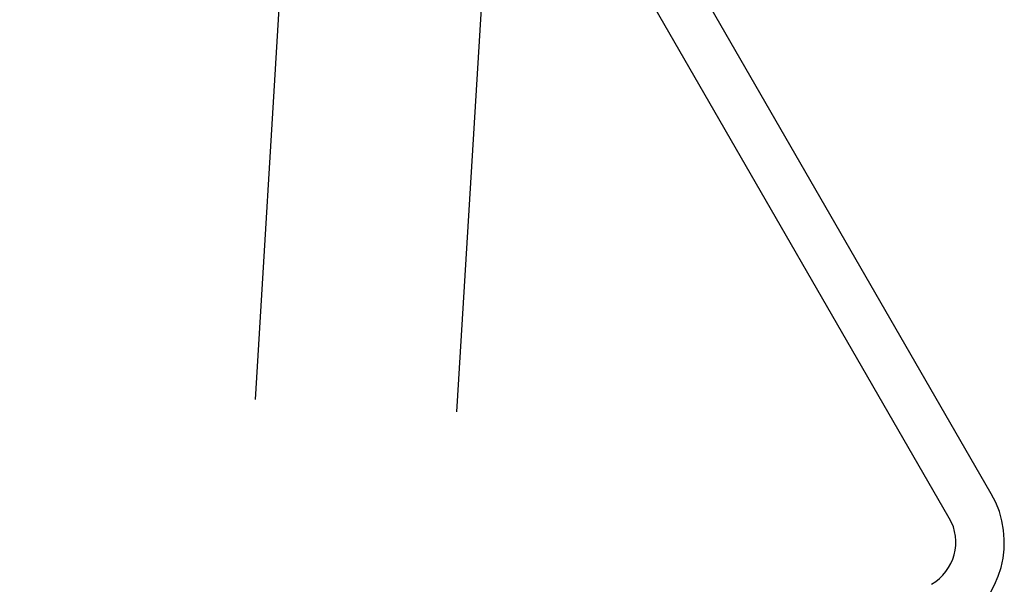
# Model space of a CAD drawing. Header units: inches. Extents: x 0 to 224, y 0 to 145.
# Tile 89 of 125: x 183.041 to 184.563, y 82.988 to 83.861. Entities that reach past the tile are written whole.
import ezdxf

# ---------------------------------------------------------------- set-up
doc = ezdxf.new("R2010")
doc.units = ezdxf.units.IN
doc.header["$LTSCALE"] = 12.302632
doc.header["$MEASUREMENT"] = 0
doc.linetypes.add('HIDDEN', pattern=[0.2, 0.1, -0.1])
doc.layers.add('02___PRT_ALL_AXES', color=7, linetype='CONTINUOUS')
doc.layers.add('DEFAULT_2', color=8, linetype='HIDDEN')

msp = doc.modelspace()

# ---------------------------------------------------------------- linework, layer by layer
at = {"layer": '02___PRT_ALL_AXES', "color": 8, "linetype": 'HIDDEN'}
for p, q in [((183.4791, 84.5019), (182.7542, 72.5242)), ((183.7905, 84.4831), (183.0656, 72.5053))]:
    msp.add_line(p, q, dxfattribs=at)
at = {"layer": 'DEFAULT_2', "color": 8, "linetype": 'HIDDEN'}
for p, q in [((184.5425, 83.1284), (183.113, 85.6044)), ((184.4775, 83.0909), (183.578, 84.6489))]:
    msp.add_line(p, q, dxfattribs=at)
for radius in [0.15, 0.075]:
    msp.add_arc((184.4126, 83.0534), radius, 300, 30, dxfattribs=at)

doc.saveas('drawing.dxf')
